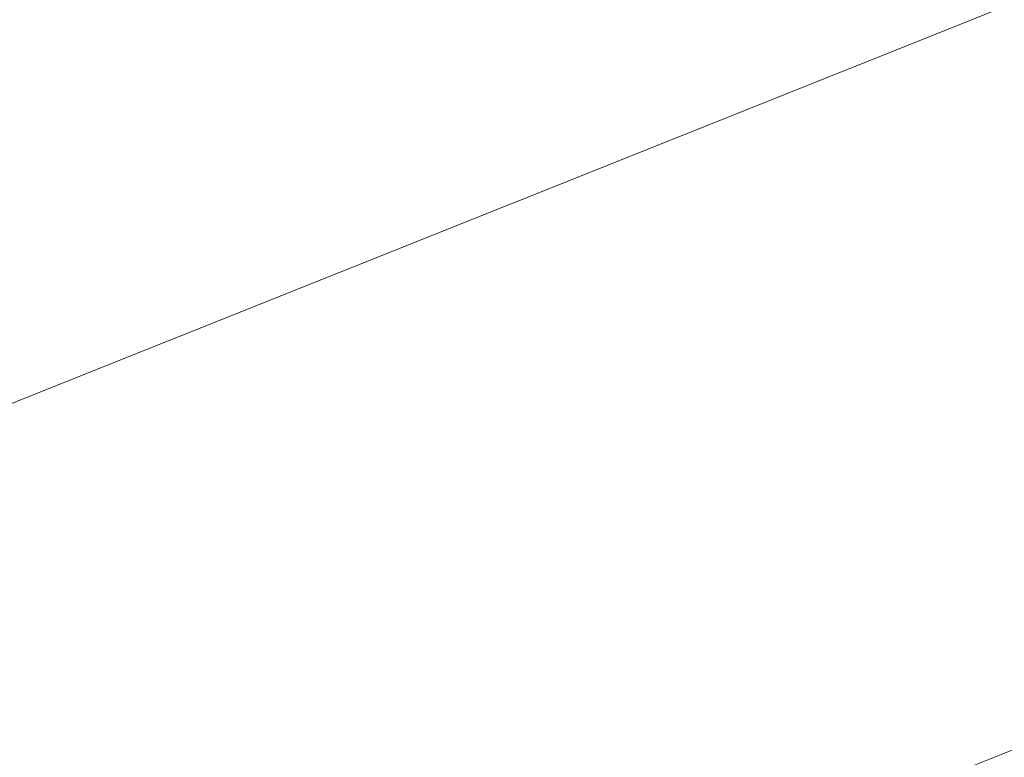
# Model space of a CAD drawing. Extents: x 1620613 to 1693141, y 557269 to 607790.
# Tile 99 of 256: x 1620787.84 to 1620789.28, y 607300.99 to 607302.06. Entities that reach past the tile are written whole.
import ezdxf

# ---------------------------------------------------------------- set-up
doc = ezdxf.new("R2010")
doc.units = 0
doc.header["$LTSCALE"] = 10
doc.header["$MEASUREMENT"] = 0
doc.linetypes.add('DGN Style 2', pattern=[7.346996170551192, 4.408197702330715, -2.938798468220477])
doc.linetypes.add('DGN Style 3', pattern=[10.28579463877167, 7.346996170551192, -2.938798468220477])
doc.layers.add('DT_X_Contour_Minor', color=136, linetype='DGN Style 3', lineweight=0)
doc.layers.add('SV_X_Top_of_Bank', color=97, linetype='DGN Style 2', lineweight=0)

# ---------------------------------------------------------------- blocks, each defined once
blk = doc.blocks.new('*U1004')
at = {"layer": 'DT_X_Contour_Minor', "transparency": 33554559, "flags": 128}
for points, elevation in [([(-26.4221577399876, 51.95833175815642), (-27.71982852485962, 51.03469212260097), (-27.97437398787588, 50.85364810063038), (-28.18186575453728, 50.70636159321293), (-28.34230382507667, 50.59283259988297), (-28.4556881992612, 50.51306112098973), (-28.69530826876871, 50.34534719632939), (-28.85981133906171, 50.20753661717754), (-29.17360549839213, 49.91989032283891), (-29.63669074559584, 49.48240831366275), (-30.24906708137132, 48.8950905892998), (-32.08112542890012, 47.12912903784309), (-32.72328845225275, 46.49489483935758), (-33.27573376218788, 45.91666340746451), (-33.73846135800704, 45.39443474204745), (-34.11147124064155, 44.92820884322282), (-34.98654064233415, 43.75961013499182), (-35.37127004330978, 43.30610329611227), (-35.86915619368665, 42.82203181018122), (-36.48019909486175, 42.30739567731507), (-37.20439874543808, 41.76219489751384), (-39.28647348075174, 40.2675732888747), (-39.98611710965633, 39.74158006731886), (-40.52349194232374, 39.28456660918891), (-40.89859798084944, 38.89653291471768), (-41.11143522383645, 38.57747898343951), (-41.46264281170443, 37.81864151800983), (-41.56407973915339, 37.53517833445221), (-41.60498482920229, 37.25391688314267), (-41.58535808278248, 36.97485716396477), (-41.50519949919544, 36.69799917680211), (-40.98988515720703, 35.41113261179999), (-41.36458870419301, 35.2114997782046), (-41.40116681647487, 35.18857666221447), (-41.35031391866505, 35.20536424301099), (-41.21203001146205, 35.26186252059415), (-40.98631509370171, 35.35807149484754), (-40.26783396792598, 35.66757635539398), (-40.02239461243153, 35.74966068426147), (-39.8249373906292, 35.76378502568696), (-39.6754623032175, 35.70994937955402), (-39.57396934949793, 35.58815374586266), (-39.36729765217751, 35.17275207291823), (-39.29846415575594, 35.03223562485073), (-39.24696743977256, 34.92223753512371), (-39.21280750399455, 34.84275780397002), (-39.19598434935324, 34.79379643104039), (-39.17423830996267, 34.70392391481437), (-39.19917079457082, 34.65937235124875), (-39.29027777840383, 34.59312204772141), (-39.44755926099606, 34.50517300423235), (-39.67101524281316, 34.39552522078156), (-40.35513052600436, 34.07419947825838), (-40.58325396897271, 33.96678022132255), (-40.75453783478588, 33.8855167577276), (-40.86898212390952, 33.83040908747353), (-40.92658683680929, 33.80145721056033), (-41.00441330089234, 33.7591265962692), (-41.04055930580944, 33.73462800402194), (-41.09062747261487, 33.69288018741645), (-41.15461780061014, 33.63388314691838), (-41.2325302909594, 33.55763688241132), (-41.45885981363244, 33.33131454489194), (-41.55081032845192, 33.24771939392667), (-41.65691473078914, 33.16667569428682), (-41.77717302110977, 33.08818344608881), (-41.91158519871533, 33.01224264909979), (-42.28888952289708, 32.81313579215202), (-42.41095057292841, 32.74687478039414), (-42.49415548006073, 32.69742188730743), (-42.53850424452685, 32.66477711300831), (-42.54399686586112, 32.64894045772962), (-42.50683566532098, 32.62912020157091), (-42.53423417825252, 32.60898901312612), (-42.64430061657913, 32.56346063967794), (-42.83703498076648, 32.49253508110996), (-43.11243727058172, 32.39621233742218), (-43.95706727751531, 32.10548877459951), (-44.25215094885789, 32.00285932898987), (-44.50392945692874, 31.91301366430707), (-44.71240280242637, 31.83595178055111), (-44.8775709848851, 31.77167367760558), (-45.26027925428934, 31.61731044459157), (-45.38764896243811, 31.56564027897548), (-45.48272688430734, 31.5264022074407), (-45.54551302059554, 31.49959622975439), (-45.5760073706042, 31.48522234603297), (-45.61426992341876, 31.46346811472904), (-45.66447487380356, 31.43806682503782), (-45.78639281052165, 31.37817862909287), (-45.98002373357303, 31.28380352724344), (-46.24536764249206, 31.15494151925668), (-47.04856871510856, 30.7653269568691), (-47.38836151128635, 30.6047740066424), (-47.80533909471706, 30.41532607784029), (-48.29950146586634, 30.19698317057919), (-48.87084862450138, 29.94974528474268), (-50.49735409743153, 29.25191761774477), (-51.13303793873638, 28.97905882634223), (-51.8202103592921, 28.68385320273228), (-52.55887135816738, 28.3663007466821), (-53.3490209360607, 28.02640145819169), (-55.52473791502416, 27.09020757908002), (-56.49371372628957, 26.66848666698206), (-57.76885342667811, 26.10546933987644), (-59.35015701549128, 25.40115559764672), (-61.23762449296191, 24.55554544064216), (-66.6790896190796, 22.11218980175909), (-68.57485017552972, 21.26142299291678), (-70.18103300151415, 20.54163929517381), (-71.49763809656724, 19.95283870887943), (-72.52466546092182, 19.49502123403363), (-74.8773014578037, 18.44881878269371), (-75.91999211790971, 17.98397094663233), (-77.28358709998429, 17.37407927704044), (-78.96808640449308, 16.61914377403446), (-80.97349003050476, 15.71916443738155), (-86.74910546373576, 13.12582776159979), (-88.72374219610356, 12.23877836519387), (-90.31594081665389, 11.52263268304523), (-91.52570132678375, 10.97739071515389), (-92.3530237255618, 10.60305246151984), (-94.04929930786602, 9.832688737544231), (-94.68466071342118, 9.54443124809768), (-95.31853824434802, 9.257431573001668), (-95.95093189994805, 8.971689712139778), (-96.58184168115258, 8.687205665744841), (-98.26228926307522, 7.930258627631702), (-98.89682115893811, 7.644555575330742), (-99.54008116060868, 7.355156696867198), (-100.1920692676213, 7.06206199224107), (-100.8527854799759, 6.765271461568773), (-102.6263328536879, 5.968902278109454), (-103.2449727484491, 5.690073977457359), (-103.7707319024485, 5.450865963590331), (-104.2036103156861, 5.251278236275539), (-104.5436079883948, 5.091310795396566), (-105.3264274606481, 4.717558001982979), (-105.6287788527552, 4.573821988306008), (-105.9487184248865, 4.422928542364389), (-106.2862461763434, 4.264877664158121), (-106.6413621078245, 4.099669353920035), (-107.6117888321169, 3.649570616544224), (-107.9746458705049, 3.481720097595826), (-108.3353969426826, 3.315742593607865), (-108.6940420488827, 3.151638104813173), (-109.0505811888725, 2.989406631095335), (-109.9985442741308, 2.55928672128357), (-110.3086120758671, 2.420033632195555), (-110.5278431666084, 2.324864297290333), (-110.6562375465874, 2.273778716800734), (-110.6937952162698, 2.266776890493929), (-110.6728333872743, 2.306883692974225), (-110.6862926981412, 2.310373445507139), (-110.7423920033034, 2.290762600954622), (-110.8411313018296, 2.24805115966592), (-110.9825105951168, 2.182239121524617), (-111.4163753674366, 1.975939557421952), (-111.5617474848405, 1.90787255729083), (-111.6724652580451, 1.858396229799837), (-111.7485286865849, 1.827510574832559), (-111.7899377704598, 1.815215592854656), (-111.8541562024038, 1.807216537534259), (-111.8952114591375, 1.794595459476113), (-111.9702134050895, 1.76273151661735), (-112.0791620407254, 1.71162470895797), (-112.2220573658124, 1.641275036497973), (-112.6483738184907, 1.428018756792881), (-112.8175543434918, 1.34328058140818), (-113.0053585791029, 1.249008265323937), (-113.2117865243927, 1.145201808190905), (-113.4368381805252, 1.031861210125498), (-114.0618075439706, 0.7169074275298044), (-114.2700324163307, 0.618599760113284), (-114.4259800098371, 0.5598920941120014), (-114.5296503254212, 0.5407844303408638), (-114.5810433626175, 0.5612767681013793), (-114.6483884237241, 0.6687230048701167), (-114.6723631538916, 0.7065127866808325), (-114.6937785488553, 0.7392974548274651), (-114.7126346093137, 0.7670770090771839), (-114.7289313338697, 0.7898514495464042), (-114.799010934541, 0.884453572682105), (-115.0863380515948, 0.9425401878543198), (-115.1710306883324, 0.9323459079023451), (-115.3019684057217, 0.8768688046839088), (-115.4791512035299, 0.7761088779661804), (-115.702579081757, 0.6300661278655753), (-116.3600468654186, 0.180241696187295), (-116.6101513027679, -0.01975269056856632), (-116.8673637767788, -0.2823675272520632), (-117.131684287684, -0.6076028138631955), (-117.4031128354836, -0.995458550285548), (-118.1363996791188, -2.11323444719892), (-118.4312717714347, -2.533009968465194), (-118.765922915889, -2.954004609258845), (-119.1403531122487, -3.376218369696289), (-119.5545623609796, -3.79965124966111), (-120.712159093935, -4.930431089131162), (-121.2576473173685, -5.398751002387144), (-122.025914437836, -5.955625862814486), (-123.0169604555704, -6.601055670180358), (-124.2307853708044, -7.33504042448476), (-127.7646903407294, -9.410406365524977), (-129.0504631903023, -10.16678530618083), (-130.2573530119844, -10.87939767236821), (-131.3853598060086, -11.54824346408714), (-132.4344835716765, -12.17332268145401), (-135.1269695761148, -13.78184516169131), (-136.0246570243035, -14.31878836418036), (-136.6983548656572, -14.72322611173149), (-137.1480630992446, -14.99515840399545), (-137.3737817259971, -15.13458524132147), (-137.677045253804, -15.32971620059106), (-137.9974270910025, -15.53586171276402), (-138.7311249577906, -16.00795002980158), (-139.8781388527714, -16.74598115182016), (-141.4384687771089, -17.74995507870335), (-146.1504366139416, -20.78180929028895), (-147.8899061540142, -21.88109677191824), (-149.5743388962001, -22.90506855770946), (-151.2037348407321, -23.85372464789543), (-152.7780939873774, -24.72706504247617), (-156.9030026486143, -26.95555183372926), (-158.2580997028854, -27.68774060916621), (-159.2297093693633, -28.21294184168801), (-159.8178316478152, -28.53115553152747), (-160.0224665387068, -28.64238167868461), (-160.0568430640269, -28.66300134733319), (-160.0893978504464, -28.68125328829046), (-160.1612798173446, -28.72054435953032), (-160.2724889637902, -28.78087456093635), (-160.4230252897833, -28.8622438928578), (-160.8768917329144, -29.10728095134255), (-161.2334875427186, -29.31818412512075), (-161.9628751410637, -29.7671158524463), (-163.0650545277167, -30.45407613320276), (-164.540025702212, -31.3790649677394), (-168.9703378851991, -34.16307326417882), (-170.4930653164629, -35.11789278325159), (-171.7385134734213, -35.89434511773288), (-172.7066823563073, -36.49243026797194), (-173.3975719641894, -36.91214823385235), (-174.8702385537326, -37.79357323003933), (-175.577311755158, -38.18167739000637), (-176.5940314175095, -38.68492112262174), (-177.9203975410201, -39.30330442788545), (-179.5564101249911, -40.0368273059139), (-184.331972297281, -42.14640774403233), (-185.9600141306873, -42.86267835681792), (-187.2624680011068, -43.4293048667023), (-188.2393339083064, -43.84628727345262), (-188.890611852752, -44.11362557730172), (-190.1932357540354, -44.62700225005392), (-190.8766222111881, -44.90431178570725), (-191.9498136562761, -45.35120788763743), (-193.4128100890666, -45.9676905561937), (-195.265611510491, -46.75375979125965), (-200.7261552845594, -49.0760598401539), (-202.5265453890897, -49.8416973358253), (-203.8323078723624, -50.39688478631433), (-204.6434427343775, -50.74162219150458), (-204.9599499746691, -50.87590955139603), (-205.1444657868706, -50.9534091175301), (-205.4094279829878, -51.06469744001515), (-206.0659277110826, -51.34043773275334), (-207.1139649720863, -51.78062999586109), (-208.5535397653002, -52.38527422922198), (-212.9144559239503, -54.21692814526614), (-214.4953707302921, -54.87517555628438), (-215.9674280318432, -55.47617735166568), (-217.3306278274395, -56.01993353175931), (-218.5849701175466, -56.50644409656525), (-221.7847395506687, -57.72747811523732), (-222.8509311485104, -58.13458622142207), (-223.6496788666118, -58.44013502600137), (-224.1809827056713, -58.64412452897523), (-224.4448426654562, -58.74655473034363), (-224.7918773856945, -58.88428953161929), (-225.0772514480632, -58.99538952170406), (-225.673097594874, -59.22538839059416), (-226.5794158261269, -59.57428613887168), (-227.796206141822, -60.04208276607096), (-231.4549430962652, -61.44807227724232), (-232.9376689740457, -62.02218422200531), (-234.6417938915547, -62.69002792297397), (-236.5673178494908, -63.4516033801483), (-238.7142408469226, -64.3069105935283), (-244.7345675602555, -66.71270550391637), (-246.739514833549, -67.51349833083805), (-248.2391116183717, -68.111530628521), (-249.2333579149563, -68.50680239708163), (-249.72225372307, -68.69931363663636), (-250.3521752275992, -68.94232956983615), (-250.7275681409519, -69.0684500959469), (-251.3813057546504, -69.26454972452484), (-252.313388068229, -69.53062845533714), (-253.523815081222, -69.86668628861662), (-257.1227467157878, -70.85614598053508), (-258.6074759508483, -71.22436795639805), (-260.3624649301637, -71.58693911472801), (-262.3877136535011, -71.94385945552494), (-264.6832221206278, -72.2951289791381), (-271.1649243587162, -73.22431328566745), (-272.2743608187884, -73.87685941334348), (-270.7413935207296, -75.13760956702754), (-266.5660224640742, -77.00656374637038), (-259.7482476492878, -79.48372195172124), (-238.0443097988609, -86.90041586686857), (-230.9031500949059, -89.32110521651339), (-225.7576243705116, -91.02065282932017), (-222.6077326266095, -91.99905870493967), (-221.453474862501, -92.2563228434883), (-221.0362994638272, -91.98083823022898), (-220.7937196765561, -91.94951449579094), (-220.3788618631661, -92.06215675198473), (-219.7917260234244, -92.31876499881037), (-219.0323121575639, -92.71933923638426), (-216.7775044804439, -93.9794918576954), (-215.9991035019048, -94.38683808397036), (-215.3550063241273, -94.66376229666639), (-214.8452129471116, -94.81026449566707), (-214.4697233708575, -94.82634468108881), (-213.0308142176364, -94.59706751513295), (-209.0644522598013, -93.2959824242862), (-208.0970566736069, -93.20292095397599), (-206.8947393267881, -93.48134443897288), (-205.4575002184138, -94.13125287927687), (-203.7853393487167, -95.15264627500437), (-199.0130146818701, -98.3716752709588), (-197.5992905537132, -99.25004037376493), (-196.9373616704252, -99.47086393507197), (-197.0272280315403, -99.03414595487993), (-197.8688896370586, -97.93988643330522), (-201.1157142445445, -94.14513898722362), (-202.1445991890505, -92.86694454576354), (-202.7961355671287, -91.87842180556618), (-203.0703233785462, -91.1795707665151), (-202.9671626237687, -90.77039142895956), (-201.6052657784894, -89.53678849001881), (-196.2946542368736, -87.53550001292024), (-195.1693159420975, -87.08935588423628), (-194.06927743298, -86.60861856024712), (-192.994538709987, -86.09328804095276), (-191.9450997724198, -85.54336432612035), (-189.1803289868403, -84.0307768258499), (-188.1064418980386, -83.47586562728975), (-186.9583587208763, -82.94557265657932), (-185.7360794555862, -82.43989791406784), (-184.4396041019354, -81.9588413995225), (-180.8834083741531, -80.70884833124), (-179.6824118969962, -80.28517202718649), (-178.7465692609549, -79.95163791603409), (-178.0758804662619, -79.70824599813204), (-177.6703455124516, -79.55499627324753), (-176.9424574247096, -79.26651993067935), (-176.675729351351, -79.16141957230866), (-176.4214611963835, -79.06247575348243), (-176.1796529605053, -78.96968847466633), (-175.9503046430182, -78.88305773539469), (-175.3553223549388, -78.6602511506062), (-174.762106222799, -78.4298333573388), (-173.4286945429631, -77.90568491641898), (-171.3550873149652, -77.08780582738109), (-168.5412845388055, -75.9761960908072), (-160.0508830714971, -72.6202625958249), (-157.2561313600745, -71.51578799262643), (-155.2396773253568, -70.71931430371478), (-154.001520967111, -70.2308415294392), (-153.5416622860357, -70.0503696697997), (-153.3531027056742, -69.97977926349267), (-153.2682810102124, -69.9421778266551), (-153.155235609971, -69.88231632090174), (-153.0139665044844, -69.800194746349), (-152.8444736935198, -69.69581310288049), (-152.3548612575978, -69.38778196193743), (-152.1645990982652, -69.27370018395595), (-151.9610219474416, -69.16247820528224), (-151.74412980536, -69.05411602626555), (-151.5139226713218, -68.94861364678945), (-150.8822836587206, -68.6710870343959), (-150.2915771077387, -68.4260573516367), (-148.9931867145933, -67.89911326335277), (-146.9871124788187, -67.09025476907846), (-144.2733544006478, -65.99948186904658), (-136.0930877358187, -62.71486826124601), (-133.3686395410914, -61.62607873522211), (-131.3304949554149, -60.82317036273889), (-129.9786539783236, -60.30614314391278), (-129.313116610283, -60.07499707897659), (-128.4534217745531, -59.83978244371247), (-128.1407040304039, -59.72982814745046), (-127.8473219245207, -59.57637623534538), (-127.573275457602, -59.3794267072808), (-127.3185646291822, -59.13897956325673), (-126.1750305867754, -57.91539845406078), (-125.6638016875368, -57.54778814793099), (-125.5201019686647, -57.45771540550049), (-125.3081009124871, -57.34504445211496), (-125.027798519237, -57.20977528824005), (-124.67919478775, -57.05190791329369), (-123.658516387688, -56.60079729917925), (-123.3162236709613, -56.45018668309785), (-123.0548543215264, -56.33668779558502), (-122.8744083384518, -56.26030063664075), (-122.774885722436, -56.22102520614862), (-122.6173899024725, -56.16577302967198), (-122.578404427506, -56.13100091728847), (-122.5795698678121, -56.06812371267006), (-122.6208862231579, -55.97714141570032), (-122.702353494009, -55.85805402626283), (-123.176219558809, -55.23673432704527), (-123.2689925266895, -55.26020671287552), (-123.27880088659, -55.26118479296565), (-123.2684661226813, -55.25405943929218), (-123.2379882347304, -55.2388306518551), (-123.1873672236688, -55.21549843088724), (-123.0255203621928, -55.14247459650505), (-122.9375661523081, -55.10604744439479), (-122.7950886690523, -55.05153386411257), (-122.5980879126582, -54.97893385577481), (-122.3465638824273, -54.88824741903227), (-121.6031354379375, -54.62230168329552), (-121.3172286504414, -54.51236278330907), (-121.0170796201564, -54.38200538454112), (-120.7026883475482, -54.2312294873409), (-120.3740548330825, -54.06003509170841), (-119.4787091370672, -53.57629203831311), (-119.1806481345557, -53.41567858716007), (-118.9579743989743, -53.29664552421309), (-118.8106879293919, -53.2191928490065), (-118.7387887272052, -53.18332056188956), (-118.6475738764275, -53.14310164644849), (-118.5940182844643, -53.11962995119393), (-118.5017626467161, -53.07937905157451), (-118.370806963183, -53.02234894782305), (-118.2011512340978, -52.94853963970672), (-117.697135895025, -52.72934254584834), (-117.5315163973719, -52.65704004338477), (-117.4126694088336, -52.60453035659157), (-117.3405949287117, -52.57181348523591), (-117.3152929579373, -52.5588894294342), (-117.3101843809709, -52.55081570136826), (-117.2631252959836, -52.52895948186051), (-117.1257794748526, -52.46944611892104), (-116.8981469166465, -52.37227561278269), (-116.5802276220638, -52.23744796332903), (-115.6120605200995, -51.82769804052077), (-115.2194286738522, -51.65870471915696), (-114.7676584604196, -51.45903719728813), (-114.2567498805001, -51.22869547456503), (-113.6867029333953, -50.96767955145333), (-112.0877265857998, -50.23073815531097), (-111.4670962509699, -49.94613143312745), (-110.8044375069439, -49.64501731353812), (-110.0997503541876, -49.32739579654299), (-109.3530347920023, -48.99326688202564), (-107.3057554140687, -48.08024658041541), (-106.5441058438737, -47.74109617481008), (-105.794616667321, -47.40841018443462), (-105.0572878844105, -47.08218860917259), (-104.3321194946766, -46.76243144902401), (-102.4145509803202, -45.91836490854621), (-101.5012583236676, -45.51471419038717), (-100.1995567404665, -44.93681194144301), (-98.50944623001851, -44.18465816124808), (-96.43092679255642, -43.25825285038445), (-90.37032972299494, -40.55550331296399), (-88.25751306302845, -39.61251305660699), (-86.46451088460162, -38.81060444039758), (-84.9913231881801, -38.14977746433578), (-83.8379499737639, -37.63003212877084), (-81.18870737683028, -36.43215342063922), (-80.25277914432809, -36.00904832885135), (-79.43192639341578, -35.63814208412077), (-78.72614912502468, -35.31943468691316), (-78.13544733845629, -35.05292613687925), (-76.71367655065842, -34.4118351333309), (-75.96444420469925, -34.0753918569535), (-74.78307525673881, -33.54688028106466), (-73.16956970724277, -32.82630040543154), (-71.1239275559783, -31.91365223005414), (-65.0926996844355, -29.22383269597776), (-63.05558418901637, -28.31482348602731), (-61.46765860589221, -27.60516050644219), (-60.32892293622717, -27.09484375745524), (-59.63937717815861, -26.78387323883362), (-58.39950837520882, -26.22041349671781), (-57.97896558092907, -26.02894983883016), (-57.64723880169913, -25.8771536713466), (-57.40432803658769, -25.7650249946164), (-57.25023328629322, -25.69256380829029), (-56.95773530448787, -25.55222396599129), (-56.81331861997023, -25.48196517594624), (-56.59944205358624, -25.37644368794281), (-56.31610560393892, -25.23565950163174), (-55.96330927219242, -25.05961261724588), (-54.92990587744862, -24.54313732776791), (-54.55293985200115, -24.35628810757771), (-54.19709432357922, -24.18309691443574), (-53.86236929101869, -24.02356374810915), (-53.54876475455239, -23.87768860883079), (-52.74064665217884, -23.50689893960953), (-52.47525161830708, -23.38610528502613), (-52.28515509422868, -23.30181657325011), (-52.17035707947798, -23.25403280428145), (-52.13085757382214, -23.24275397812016), (-52.12592357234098, -23.26135036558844), (-52.10117963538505, -23.25621700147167), (-52.03064832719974, -23.22686961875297), (-51.91432964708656, -23.17330821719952), (-51.75222359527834, -23.09553279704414), (-51.25889096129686, -22.85584631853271), (-51.05811752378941, -22.75836918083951), (-50.82579668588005, -22.64570262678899), (-50.56192844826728, -22.51784665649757), (-50.2665128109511, -22.37480126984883), (-49.43667457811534, -21.97309435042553), (-49.17018562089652, -21.84487856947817), (-48.99309742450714, -21.7615114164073), (-48.90540998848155, -21.72299289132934), (-48.90712331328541, -21.72932299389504), (-49.03089319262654, -21.80600143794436), (-49.05063169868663, -21.82155339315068), (-49.01701980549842, -21.81070042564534), (-48.93005751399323, -21.77344253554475), (-48.7897448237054, -21.70977972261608), (-48.34444378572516, -21.50480565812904), (-48.17551681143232, -21.45221952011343), (-48.00271166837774, -21.44819165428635), (-47.82602835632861, -21.49272206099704), (-47.64546687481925, -21.58581074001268), (-46.7937975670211, -22.13352721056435), (-42.2364000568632, -18.93331495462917), (-41.3104534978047, -18.22286632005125), (-40.48578418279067, -17.46303995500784), (-39.76239211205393, -16.65383585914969), (-39.140277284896, -15.79525403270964), (-37.61634073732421, -13.43986552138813), (-37.04584322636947, -12.63717082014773), (-36.47730310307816, -11.99562810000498), (-35.91072036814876, -11.51523736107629), (-35.34609502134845, -11.19599860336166), (-33.84303728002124, -10.55956455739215), (-33.33886044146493, -10.34608286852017), (-32.95362323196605, -10.18296333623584), (-32.68732565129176, -10.07020596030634), (-32.53996769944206, -10.00781074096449), (-32.30559933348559, -9.908573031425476), (-31.90467404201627, -9.634235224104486), (-30.87767444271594, -8.885650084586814), (-29.22460053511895, -7.662817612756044), (-26.9454523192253, -5.96573780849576), (-20.03295799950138, -0.8078618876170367), (-17.72287080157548, 0.9096714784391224), (-15.97697994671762, 2.193864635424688), (-14.79528543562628, 3.044717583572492), (-14.17778726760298, 3.462230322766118), (-13.28338727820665, 3.997810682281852), (-12.96057946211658, 4.195819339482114), (-12.66295600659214, 4.388160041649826), (-12.39051691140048, 4.574832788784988), (-12.14326217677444, 4.75583758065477), (-11.51749536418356, 5.230959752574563), (-11.00479138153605, 5.565659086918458), (-9.93600454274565, 6.213415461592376), (-8.311134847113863, 7.174228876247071), (-6.130182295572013, 8.448099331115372), (0.4271349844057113, 12.26249659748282), (2.594258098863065, 13.52337980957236), (4.177639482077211, 14.44523149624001), (5.177279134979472, 15.02805165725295), (5.593177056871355, 15.27184029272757), (5.923915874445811, 15.46990128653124), (6.12780222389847, 15.59505155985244), (6.49140715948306, 15.82195663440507), (7.014730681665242, 16.15061651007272), (7.697772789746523, 16.58103118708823), (11.25797932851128, 18.82706088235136), (20.18971190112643, 20.77616461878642), (21.90178052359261, 21.057118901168), (23.21010100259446, 21.06465157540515), (24.11467333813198, 20.7987626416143), (24.61549753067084, 20.25945209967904), (26.01059809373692, 17.10468581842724)], 2.200041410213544), ([(-28.66335585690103, 51.7220972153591), (-29.30004596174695, 51.26892201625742), (-29.42493632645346, 51.18009445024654), (-29.52674023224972, 51.10782969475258), (-29.60545768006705, 51.05212774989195), (-29.66108866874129, 51.01298861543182), (-29.77865602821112, 50.93070133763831), (-29.85936793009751, 50.86308585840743), (-30.01332811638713, 50.72195487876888), (-30.24053658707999, 50.50730839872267), (-30.54099334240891, 50.21914641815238), (-31.4398757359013, 49.35269380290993), (-31.75494705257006, 49.04151269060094), (-32.02599920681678, 48.7578088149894), (-32.25303219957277, 48.50158217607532), (-32.43604603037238, 48.27283277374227), (-32.86539069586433, 47.69947068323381), (-33.16645912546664, 47.39634373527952), (-33.74765591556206, 46.91698445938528), (-34.60898106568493, 46.26139285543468), (-35.75043457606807, 45.42956892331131), (-39.16781508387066, 42.9763953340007), (-40.31616411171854, 42.11306466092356), (-41.19817581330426, 41.36295283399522), (-41.81385018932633, 40.72605985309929), (-42.16318723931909, 40.20238571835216), (-42.73963627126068, 38.95687982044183), (-42.90612817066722, 38.49162199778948), (-42.97326709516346, 38.02997795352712), (-42.94105304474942, 37.57194768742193), (-42.8094860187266, 37.1175311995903), (-41.96368295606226, 35.00535307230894), (-42.23085186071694, 34.86301205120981), (-42.26887846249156, 34.84078360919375), (-42.26845730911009, 34.83510157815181), (-42.22958840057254, 34.84596595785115), (-42.15227173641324, 34.87337674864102), (-41.70174920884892, 35.03990206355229), (-41.55750328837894, 34.74459908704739), (-41.52192420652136, 34.67397008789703), (-41.47700664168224, 34.58864150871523), (-41.4227505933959, 34.48861334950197), (-41.35915606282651, 34.37388561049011), (-41.04059179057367, 33.80419047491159), (-41.33739384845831, 33.50739783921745), (-41.41715527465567, 33.43902560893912), (-41.52923867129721, 33.36110576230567), (-41.67364403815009, 33.27363829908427), (-41.85037137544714, 33.17662321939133), (-42.36474023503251, 32.90518618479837), (-42.53114278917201, 32.8148543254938), (-42.64457380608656, 32.7474365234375), (-42.70503328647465, 32.70293277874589), (-42.71252122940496, 32.68134309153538), (-42.66186036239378, 32.65432266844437), (-42.67755569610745, 32.63433251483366), (-42.7626373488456, 32.59462737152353), (-42.91710532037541, 32.53520723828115), (-43.14095960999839, 32.45607211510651), (-43.83041947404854, 32.2187584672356), (-44.07882419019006, 32.13194548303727), (-44.30694344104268, 32.04949176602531), (-44.51477722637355, 31.9713973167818), (-44.70232554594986, 31.8976621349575), (-45.17540711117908, 31.70684733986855), (-45.33285409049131, 31.64297570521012), (-45.4503838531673, 31.59447189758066), (-45.52799640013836, 31.56133591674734), (-45.56569173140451, 31.54356776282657), (-45.61298965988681, 31.5166764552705), (-45.67505008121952, 31.48527686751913), (-45.82575790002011, 31.41124658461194), (-46.06511311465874, 31.29458560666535), (-46.39311572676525, 31.1352939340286), (-47.38598588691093, 30.65367521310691), (-47.77893061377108, 30.46683042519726), (-48.21311217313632, 30.26751010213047), (-48.68853056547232, 30.05571424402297), (-49.20518579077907, 29.83144285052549), (-50.63791550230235, 29.21675175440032), (-51.19786635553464, 28.97640033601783), (-51.80317163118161, 28.71636440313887), (-52.45383132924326, 28.4366439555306), (-53.14984545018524, 28.13723899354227), (-55.06635566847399, 27.31257974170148), (-55.97075848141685, 26.91826044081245), (-57.24658425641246, 26.35379697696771), (-58.89383299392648, 25.61918935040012), (-60.91250469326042, 24.71443756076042), (-66.79085984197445, 22.07490723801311), (-68.81696076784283, 21.16555793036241), (-70.48649718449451, 20.41715774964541), (-71.79946909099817, 19.8297066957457), (-72.75587648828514, 19.40320476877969), (-74.83087686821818, 18.4804651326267), (-75.80085483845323, 18.04787272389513), (-77.15453846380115, 17.44215022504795), (-78.89192774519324, 16.66329763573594), (-81.01302268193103, 15.71131495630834), (-87.18088338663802, 12.94185435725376), (-89.27493008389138, 12.00123585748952), (-90.93117464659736, 11.25647580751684), (-92.14961707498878, 10.70757420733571), (-92.93025736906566, 10.35453105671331), (-94.42822864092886, 9.674227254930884), (-94.98931266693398, 9.419668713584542), (-95.5490862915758, 9.16622094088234), (-96.10754951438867, 8.913883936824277), (-96.66470233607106, 8.662657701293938), (-98.14869599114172, 7.994202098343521), (-98.72580298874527, 7.734375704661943), (-99.34412873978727, 7.456238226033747), (-100.0036732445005, 7.159789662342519), (-100.7044365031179, 6.845030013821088), (-102.6280968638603, 5.981256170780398), (-103.2917161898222, 5.682352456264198), (-103.8398288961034, 5.433471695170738), (-104.2724349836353, 5.234613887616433), (-104.5895344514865, 5.085779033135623), (-105.281124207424, 4.755583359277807), (-105.5584339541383, 4.62387002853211), (-105.871670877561, 4.476376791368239), (-106.2208349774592, 4.313103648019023), (-106.6059262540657, 4.134050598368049), (-107.6807392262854, 3.635535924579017), (-108.0726961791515, 3.454136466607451), (-108.4424573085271, 3.283824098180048), (-108.7900226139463, 3.124598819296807), (-109.1153920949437, 2.976460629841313), (-109.9534496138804, 2.596208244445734), (-110.2272938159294, 2.473625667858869), (-110.4202832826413, 2.391067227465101), (-110.5324180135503, 2.348532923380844), (-110.5636980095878, 2.346022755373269), (-110.5393050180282, 2.392694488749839), (-110.5549674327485, 2.396755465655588), (-110.6202494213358, 2.37393459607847), (-110.7351509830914, 2.324231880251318), (-110.8996721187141, 2.247647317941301), (-111.4045545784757, 2.007579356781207), (-111.5737221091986, 1.9283707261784), (-111.7025628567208, 1.870795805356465), (-111.7910768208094, 1.834854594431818), (-111.8392640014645, 1.820547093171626), (-111.9139941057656, 1.811238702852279), (-111.961769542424, 1.796551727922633), (-112.049048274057, 1.759472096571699), (-112.1758303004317, 1.699999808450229), (-112.342115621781, 1.618134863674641), (-112.8382142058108, 1.369971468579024), (-113.0243978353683, 1.276749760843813), (-113.2108747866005, 1.183207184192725), (-113.3976450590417, 1.089343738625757), (-113.5847086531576, 0.9951594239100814), (-114.0839359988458, 0.7435734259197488), (-114.2528334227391, 0.6691401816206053), (-114.3851051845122, 0.6345299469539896), (-114.4807512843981, 0.6397427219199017), (-114.539771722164, 0.6847785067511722), (-114.6483253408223, 0.8579712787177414), (-114.6869702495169, 0.918884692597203), (-114.7214897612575, 0.9717303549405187), (-114.7518838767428, 1.016508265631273), (-114.7781525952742, 1.053218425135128), (-114.8911140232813, 1.205707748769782), (-115.3542570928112, 1.299337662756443), (-115.490773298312, 1.282905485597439), (-115.7018320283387, 1.193481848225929), (-115.9874332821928, 1.031066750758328), (-116.3475770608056, 0.7956601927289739), (-117.4073505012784, 0.07058742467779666), (-117.7788057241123, -0.2034798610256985), (-118.0983413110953, -0.4818771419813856), (-118.3659572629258, -0.7646044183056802), (-118.5816535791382, -1.051661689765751), (-119.0876175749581, -1.822921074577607), (-119.2910777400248, -2.112563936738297), (-119.5219852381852, -2.403047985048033), (-119.7803400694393, -2.6943732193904), (-120.0661422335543, -2.986539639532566), (-120.8648777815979, -3.766771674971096), (-121.3225887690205, -4.137671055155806), (-122.0966700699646, -4.665195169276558), (-123.1871216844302, -5.349344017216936), (-124.5939436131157, -6.190117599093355), (-128.767295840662, -8.641013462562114), (-130.2369261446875, -9.505103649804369), (-131.5158028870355, -10.25920231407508), (-132.6039260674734, -10.90330945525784), (-133.501295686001, -11.43742507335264), (-135.6399432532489, -12.71507802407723), (-136.3582963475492, -13.14499497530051), (-136.909369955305, -13.47650611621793), (-137.2931640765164, -13.70961144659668), (-137.5096787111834, -13.84431096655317), (-137.8640117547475, -14.07230193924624), (-138.2383458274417, -14.31316231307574), (-139.0955982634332, -14.86475020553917), (-140.4357690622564, -15.72706561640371), (-142.2588582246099, -16.90010854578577), (-147.7643204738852, -20.44252638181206), (-149.7222287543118, -21.68669164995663), (-151.4668569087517, -22.7623740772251), (-152.9982049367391, -23.66957366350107), (-154.3162728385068, -24.40829040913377), (-157.5467470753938, -26.15355794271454), (-158.6090805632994, -26.72762390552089), (-159.3732253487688, -27.14087114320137), (-159.8391814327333, -27.39329965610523), (-160.0069488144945, -27.48490944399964), (-160.05674356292, -27.51477724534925), (-160.0897382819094, -27.53356989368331), (-160.1513763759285, -27.56754698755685), (-160.2416578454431, -27.6167085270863), (-160.3605826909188, -27.68105451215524), (-160.7159067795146, -27.87288973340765), (-160.9950793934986, -28.03800213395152), (-161.5661041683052, -28.38946291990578), (-162.4289811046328, -28.92727209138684), (-163.5837102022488, -29.65142964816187), (-167.0521240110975, -31.83098098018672), (-168.3330390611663, -32.63164036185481), (-169.5744738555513, -33.39895500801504), (-170.7764283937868, -34.13292491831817), (-171.9389026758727, -34.83355009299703), (-174.9861937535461, -36.65742424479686), (-176.1557057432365, -37.33081155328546), (-177.3787734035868, -37.98306786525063), (-178.6553967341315, -38.61419318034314), (-179.9855757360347, -39.22418749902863), (-183.604127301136, -40.82266435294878), (-184.953786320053, -41.41113715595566), (-186.2888497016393, -41.97769792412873), (-187.6093174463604, -42.52234665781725), (-188.9151895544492, -43.04508335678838), (-192.378054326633, -44.40983184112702), (-193.6907164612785, -44.93266471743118), (-195.0315542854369, -45.47760198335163), (-196.4005677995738, -46.04464363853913), (-197.7977570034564, -46.6337896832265), (-201.5611624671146, -48.23431832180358), (-202.8068933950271, -48.76405462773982), (-203.7215320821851, -49.15286706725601), (-204.3050785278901, -49.4007556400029), (-204.557532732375, -49.50772034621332), (-204.7892876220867, -49.60506107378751), (-205.122084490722, -49.7448410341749), (-205.9466589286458, -50.09117536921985), (-207.2630109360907, -50.64406407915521), (-209.0711405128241, -51.40350716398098), (-214.5485228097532, -53.70409455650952), (-216.4640158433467, -54.50409027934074), (-218.1024582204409, -55.17863690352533), (-219.4638499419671, -55.72773442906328), (-220.5481910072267, -56.15138285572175), (-223.0703663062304, -57.11384652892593), (-223.9168219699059, -57.43714301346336), (-224.5645574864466, -57.68518471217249), (-225.0135728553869, -57.85797162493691), (-225.2638680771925, -57.95550375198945), (-225.6663618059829, -58.11524970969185), (-225.9325421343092, -58.21920330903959), (-226.429212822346, -58.41125463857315), (-227.1563738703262, -58.69140369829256), (-228.1140252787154, -59.05965048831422), (-230.9750828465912, -60.15910556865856), (-232.2341146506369, -60.64783893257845), (-233.8654168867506, -61.28944771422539), (-235.8689895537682, -62.08393191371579), (-238.244832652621, -63.03129153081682), (-245.0767748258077, -65.76141773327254), (-247.3358571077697, -66.66393429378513), (-248.9891473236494, -67.32388932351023), (-250.0366454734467, -67.74128282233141), (-250.4783515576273, -67.9161147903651), (-250.8485116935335, -68.05891799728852), (-251.1604747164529, -68.15815091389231), (-251.8187436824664, -68.34874725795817), (-252.8233185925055, -68.63070702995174), (-254.1741994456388, -69.00403022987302), (-258.2382896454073, -70.1213766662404), (-259.91491875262, -70.53719098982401), (-261.8967384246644, -70.9466241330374), (-264.1837486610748, -71.34967609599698), (-266.7759494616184, -71.74634687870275), (-274.0954056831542, -72.79562739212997), (-275.3482357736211, -73.53251449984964), (-273.6171338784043, -74.9562154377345), (-268.9020999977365, -77.06673020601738), (-261.203134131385, -79.86405880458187), (-236.6939825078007, -88.23935350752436), (-228.6428515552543, -90.981510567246), (-222.8713224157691, -92.92651071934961), (-219.3793950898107, -94.07435396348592), (-218.1670695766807, -94.42504030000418), (-217.9736706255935, -94.29732798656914), (-217.8612127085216, -94.28280657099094), (-217.6688881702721, -94.33502655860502), (-217.3966970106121, -94.45398794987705), (-217.0446392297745, -94.63969074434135), (-215.9993296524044, -95.22388673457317), (-215.6384696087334, -95.41272896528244), (-215.3398716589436, -95.54110866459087), (-215.1035358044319, -95.60902583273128), (-214.9294620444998, -95.61648046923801), (-214.2623960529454, -95.51018953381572), (-212.4236245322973, -94.90701760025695), (-211.3693692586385, -95.27248518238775), (-208.9946483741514, -96.62739018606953), (-205.2994618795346, -98.9717326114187), (-200.2838097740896, -102.305512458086), (-185.1481166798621, -112.5148419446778), (-180.6644119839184, -115.3006257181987), (-178.5650677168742, -116.0009799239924), (-178.8500838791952, -114.6159045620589), (-181.5194604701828, -111.1453996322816), (-191.8169452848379, -99.1101470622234), (-195.1750249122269, -95.14225500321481), (-197.5261501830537, -92.26501825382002), (-198.8703210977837, -90.47843681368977), (-199.2075376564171, -89.7825106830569), (-198.4316547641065, -89.0797177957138), (-195.4061593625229, -87.93956867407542), (-194.7024538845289, -87.65115346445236), (-193.8879783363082, -87.27454317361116), (-192.9627327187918, -86.8097378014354), (-191.9267170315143, -86.25673734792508), (-189.0163151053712, -84.6644760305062), (-187.885862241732, -84.08033551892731), (-186.6773050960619, -83.52210997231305), (-185.3906436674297, -82.98979939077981), (-184.0258779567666, -82.48340377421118), (-180.2823636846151, -81.167568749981), (-179.0181060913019, -80.7215757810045), (-178.0329690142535, -80.37047314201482), (-177.3269524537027, -80.11426083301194), (-176.9000564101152, -79.95293885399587), (-176.1338276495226, -79.64926735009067), (-175.8762315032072, -79.54731187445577), (-175.6781146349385, -79.46919907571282), (-175.5394770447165, -79.4149289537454), (-175.4603187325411, -79.3845015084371), (-175.3285356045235, -79.33515189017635), (-174.8662217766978, -79.15331559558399), (-173.5781176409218, -78.64481892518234), (-171.4642231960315, -77.80966187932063), (-168.5245384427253, -76.64784445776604), (-159.584325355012, -73.11411749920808), (-156.6458573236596, -71.9527562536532), (-154.5356130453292, -71.11896773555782), (-153.2535925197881, -70.61275194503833), (-152.7997957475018, -70.43410888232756), (-152.6939693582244, -70.39449101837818), (-152.6463643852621, -70.37338774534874), (-152.5829192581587, -70.33979132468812), (-152.503633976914, -70.2937017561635), (-152.408508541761, -70.23511903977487), (-152.1337205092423, -70.06224093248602), (-152.0269385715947, -69.99821415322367), (-151.9126837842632, -69.93579239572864), (-151.7909561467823, -69.87497566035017), (-151.6617556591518, -69.81576394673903), (-151.307257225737, -69.6600060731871), (-150.7865892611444, -69.44654054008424), (-149.4904591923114, -68.92296234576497), (-147.4188670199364, -68.08927149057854), (-144.5718127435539, -66.94546797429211), (-135.9457185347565, -63.48184171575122), (-133.0872926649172, -62.33768157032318), (-130.9815857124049, -61.50292082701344), (-129.6285976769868, -60.97755948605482), (-129.0283285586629, -60.76159754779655), (-128.4312361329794, -60.59823158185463), (-128.1976767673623, -60.5043540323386), (-127.9448179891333, -60.34524585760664), (-127.6726597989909, -60.12090705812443), (-127.3812021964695, -59.83133763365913), (-125.9760347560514, -58.32780886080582), (-125.8161657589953, -58.21285156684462), (-125.7512496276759, -58.17585428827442), (-125.6250165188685, -58.1141298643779), (-125.4374664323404, -58.02767829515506), (-125.1885993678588, -57.91649958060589), (-124.4431978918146, -57.58705348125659), (-124.1611560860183, -57.4587819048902), (-123.8740817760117, -57.32105175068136), (-123.5819749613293, -57.17386301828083), (-123.2848356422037, -57.01721570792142), (-122.485754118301, -56.5868781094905), (-122.2091005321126, -56.43948820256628), (-121.978450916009, -56.32007168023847), (-121.7938052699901, -56.2286285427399), (-121.6551635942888, -56.16515879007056), (-121.1155117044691, -55.93423784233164), (-120.8633052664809, -55.59544713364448), (-120.8215244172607, -55.51844386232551), (-120.8042703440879, -55.43263006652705), (-120.8115430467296, -55.33800574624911), (-120.843342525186, -55.23457090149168), (-120.9608435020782, -54.94699728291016), (-121.000999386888, -54.84809745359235), (-121.0333413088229, -54.767078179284), (-121.0578692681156, -54.70393946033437), (-121.0745832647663, -54.65868129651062), (-121.134349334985, -54.48919782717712), (-120.8391535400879, -54.3255671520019), (-120.7496332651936, -54.27642424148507), (-120.6075849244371, -54.19912294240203), (-120.4130085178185, -54.09366325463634), (-120.165904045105, -53.96004517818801), (-119.4369213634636, -53.56618578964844), (-119.1930260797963, -53.43487928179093), (-119.0080772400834, -53.33635429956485), (-118.8820748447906, -53.2706108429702), (-118.8150188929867, -53.23764891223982), (-118.7147982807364, -53.19345913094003), (-118.6559550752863, -53.16767004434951), (-118.5545909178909, -53.12344512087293), (-118.4107058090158, -53.06078436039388), (-118.2242997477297, -52.97968776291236), (-117.6705223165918, -52.73884905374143), (-117.4885509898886, -52.65940803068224), (-117.3579700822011, -52.60171399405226), (-117.278779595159, -52.56576694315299), (-117.2509795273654, -52.55156687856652), (-117.2453665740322, -52.54269602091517), (-117.2033268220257, -52.52277257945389), (-117.0814172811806, -52.4696553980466), (-116.879637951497, -52.38334447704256), (-116.597988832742, -52.26383981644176), (-115.7404314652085, -51.90090240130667), (-115.3795960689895, -51.74519667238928), (-114.9402579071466, -51.55028254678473), (-114.4224169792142, -51.316160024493), (-113.8260732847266, -51.04282910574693), (-112.1311530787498, -50.26166879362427), (-111.4732828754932, -49.95998472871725), (-110.7708624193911, -49.64080276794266), (-110.0238917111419, -49.30412291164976), (-109.2323707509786, -48.94994515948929), (-107.0622478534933, -47.98214062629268), (-106.2708308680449, -47.62965386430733), (-105.524172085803, -47.29804697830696), (-104.8222715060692, -46.98731996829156), (-104.1651291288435, -46.6974728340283), (-102.4724270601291, -45.95238697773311), (-101.6161663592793, -45.57374351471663), (-100.3169108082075, -44.99662751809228), (-98.57466040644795, -44.22103898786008), (-96.38941515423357, -43.2469779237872), (-89.97143468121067, -40.38485170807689), (-87.75575667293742, -39.39607936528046), (-85.9222080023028, -38.57635699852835), (-84.47078867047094, -37.92568460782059), (-83.4014986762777, -37.44406219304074), (-81.05956447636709, -36.38513572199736), (-80.23220259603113, -36.01111022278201), (-79.50656760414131, -35.68322857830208), (-78.88265950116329, -35.40149078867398), (-78.36047828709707, -35.16589685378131), (-77.10363090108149, -34.59917150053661), (-76.39172531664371, -34.27964198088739), (-75.1986441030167, -33.74609743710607), (-73.52438726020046, -32.99853786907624), (-71.36895478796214, -32.03696327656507), (-64.97956735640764, -29.18741099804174), (-62.83160034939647, -28.22902048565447), (-61.17973990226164, -27.49101315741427), (-60.02398601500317, -26.97338901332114), (-59.36433868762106, -26.67614805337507), (-58.26675456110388, -26.17734973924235), (-57.89447235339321, -26.00785803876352), (-57.60081382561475, -25.87348167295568), (-57.38577897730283, -25.77422064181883), (-57.24936780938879, -25.71007494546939), (-56.99043626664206, -25.58584020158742), (-56.85282068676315, -25.51876037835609), (-56.63417260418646, -25.41069696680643), (-56.33449201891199, -25.26164996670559), (-55.95377893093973, -25.07161937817), (-54.8305006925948, -24.51022635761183), (-54.42835901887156, -24.31061814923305), (-54.06439267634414, -24.13283828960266), (-53.73860166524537, -23.97688677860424), (-53.45098598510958, -23.84276361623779), (-52.73491127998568, -23.51420631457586), (-52.49968865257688, -23.40738071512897), (-52.33107679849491, -23.33332189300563), (-52.22907571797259, -23.2920298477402), (-52.19368541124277, -23.28350457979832), (-52.1881256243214, -23.30445956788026), (-52.1602433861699, -23.29867513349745), (-52.08076651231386, -23.26560558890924), (-51.94969500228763, -23.20525093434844), (-51.76702885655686, -23.11761116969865), (-51.21112628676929, -22.84752498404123), (-50.9964290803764, -22.74327124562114), (-50.76926438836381, -22.63307466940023), (-50.52963221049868, -22.5169352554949), (-50.27753254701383, -22.39485300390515), (-49.58864346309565, -22.06137654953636), (-49.37009269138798, -21.95659541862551), (-49.23110718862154, -21.89235936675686), (-49.17168695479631, -21.86866839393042), (-49.19183198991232, -21.88552250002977), (-49.35163910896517, -21.98452688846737), (-49.3771247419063, -22.00460700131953), (-49.33372630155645, -21.99059404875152), (-49.22144378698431, -21.94248803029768), (-49.04027719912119, -21.86028894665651), (-48.46532086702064, -21.59563396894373), (-48.25667408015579, -21.52164932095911), (-48.06195096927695, -21.49818661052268), (-47.88115153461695, -21.5252458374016), (-47.71427577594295, -21.6028270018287), (-47.28783865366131, -21.87707269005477), (-47.14352265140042, -21.97119530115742), (-47.03040248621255, -22.04787886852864), (-46.94847815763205, -22.10712339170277), (-46.89774966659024, -22.14892887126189), (-46.80406813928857, -22.23715809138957), (-46.77389289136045, -22.26847884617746), (-46.75362829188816, -22.29626919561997), (-46.74327434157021, -22.32052913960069), (-46.7428310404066, -22.34125867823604), (-46.76388714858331, -22.42975891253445), (-46.48259858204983, -22.47773711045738), (-46.3857663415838, -22.45273684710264), (-46.21582186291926, -22.35717397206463), (-45.97276514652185, -22.19104848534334), (-45.65659619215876, -21.95436038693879), (-44.71599599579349, -21.22910864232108), (-44.29573215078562, -20.9127490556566), (-43.74039076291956, -20.50760910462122), (-43.04997183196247, -20.01368878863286), (-42.22447535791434, -19.43098810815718), (-39.84304803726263, -17.75874580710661), (-39.00926831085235, -17.12909249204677), (-38.29399962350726, -16.49431427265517), (-37.6972419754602, -15.85441114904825), (-37.21899536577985, -15.20938312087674), (-36.10168579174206, -13.48247517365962), (-35.68341225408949, -12.89396085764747), (-35.26657382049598, -12.42359887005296), (-34.85117049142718, -12.07138921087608), (-34.4372022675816, -11.83733188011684), (-33.33520047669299, -11.37071543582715), (-32.96555148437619, -11.21419636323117), (-32.68310585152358, -11.09460147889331), (-32.48786357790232, -11.01193078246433), (-32.37982466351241, -10.96618427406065), (-32.20799203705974, -10.89342583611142), (-31.81004378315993, -10.61468690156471), (-30.74507349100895, -9.83303892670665), (-29.01308116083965, -8.548481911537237), (-26.61406679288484, -6.761015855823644), (-19.32733242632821, -1.323894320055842), (-16.91412359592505, 0.4734842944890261), (-15.13954787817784, 1.787778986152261), (-14.00360527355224, 2.618989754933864), (-13.50629578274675, 2.967116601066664), (-13.03164795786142, 3.251342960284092), (-12.84495030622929, 3.368106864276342), (-12.6408432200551, 3.505228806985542), (-12.41932669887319, 3.662708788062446), (-12.18040074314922, 3.840546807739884), (-11.520052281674, 4.341925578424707), (-11.00302574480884, 4.681154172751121), (-9.947207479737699, 5.322805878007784), (-8.352597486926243, 6.266880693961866), (-6.219195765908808, 7.513378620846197), (4.993859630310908, 14.0360228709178), (5.909814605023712, 14.30634518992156), (6.092026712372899, 14.36251355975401), (6.246110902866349, 14.41516624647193), (6.372067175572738, 14.46430325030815), (6.46989553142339, 14.50992457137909), (6.693267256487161, 14.62689385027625), (7.10172760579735, 14.73841521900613), (8.159579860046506, 14.98525236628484), (9.866824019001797, 15.36740529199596), (12.22346008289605, 15.88487399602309), (19.37367879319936, 17.44521157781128), (21.74557896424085, 17.89900309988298), (23.49861544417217, 18.09012447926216), (24.63278823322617, 18.01857571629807), (25.14809733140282, 17.68435681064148), (26.10885784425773, 15.51177158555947)], 2.600041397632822)]:
    blk.add_lwpolyline(points, dxfattribs=dict(at, elevation=elevation))

msp = doc.modelspace()

# ---------------------------------------------------------------- linework, layer by layer
at = {"layer": 'SV_X_Top_of_Bank', "extrusion": (0.007114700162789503, -0.05176716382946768, 0.9986338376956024), "elevation": -18855.21206843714, "flags": 128}
msp.add_lwpolyline([(1688341.399474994, 380495.2335694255), (1688359.531308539, 380495.7043637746), (1688370.463455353, 380498.0725351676), (1688395.572580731, 380506.740670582), (1688420.940108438, 380511.7574321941), (1688444.138128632, 380518.355338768), (1688467.22231404, 380528.7305743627), (1688491.262317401, 380540.2151339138), (1688508.535586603, 380545.2887184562), (1688513.5223003, 380548.4010002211), (1688516.051220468, 380548.1495454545), (1688520.39603739, 380549.3039635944), (1688525.368929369, 380551.0706712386)], dxfattribs=at)
at = {"layer": 'SV_X_Top_of_Bank', "extrusion": (0.04489057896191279, -0.1067836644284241, 0.9932683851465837), "elevation": 8952.639644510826, "flags": 128}
msp.add_lwpolyline([(1729619.200279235, -67683.47041249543), (1729610.048117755, -67689.2494116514), (1729593.286163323, -67692.1110974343), (1729566.643396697, -67690.50938442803), (1729551.852254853, -67691.88192179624), (1729536.554039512, -67691.83763185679), (1729515.835796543, -67695.68964613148), (1729501.149706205, -67697.72199223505), (1729469.279658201, -67698.3224800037)], dxfattribs=at)

# ---------------------------------------------------------------- block references
at = {"layer": 'DT_X_Contour_Minor', "transparency": 33554559}
msp.add_blockref('*U1004', (1621028.060791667, 607365.3311666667, 1050.599958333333), dxfattribs=at)

doc.saveas('drawing.dxf')
